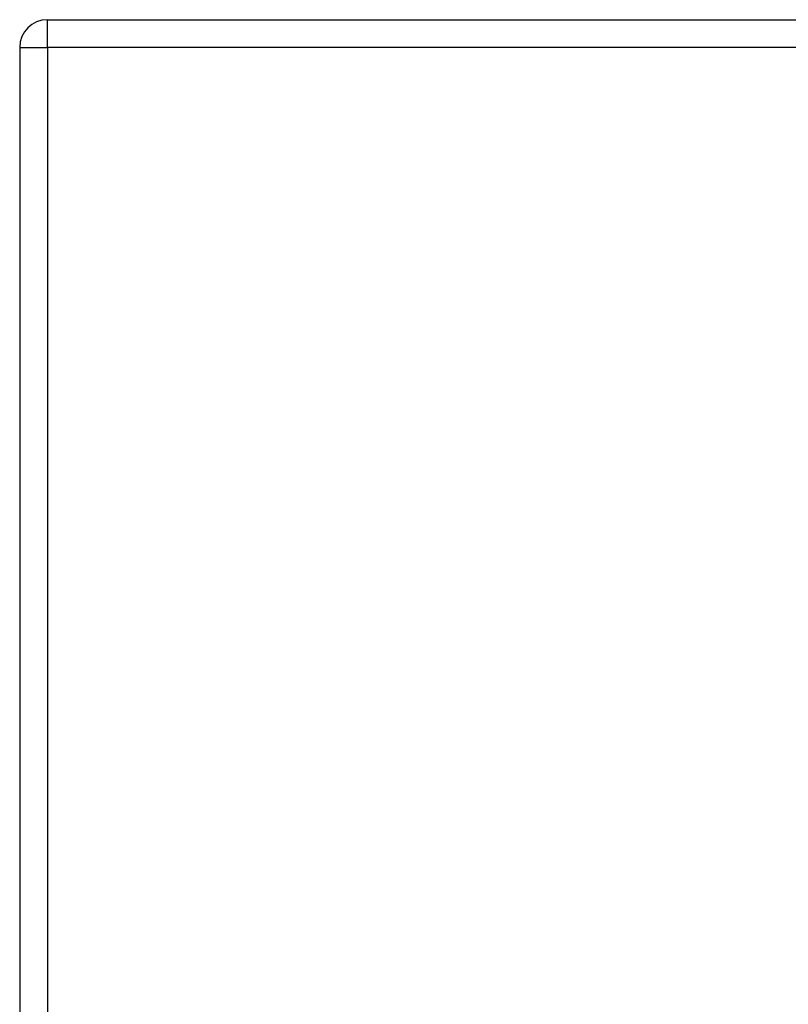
# Model space of a CAD drawing. Header units: inches. Extents: x 20 to 683, y 61 to 320.
# Tile 251 of 256: x 220.39 to 223.14, y 207.18 to 210.69. Entities that reach past the tile are written whole.
import ezdxf

# ---------------------------------------------------------------- set-up
doc = ezdxf.new("R2010")
doc.units = ezdxf.units.IN
doc.header["$MEASUREMENT"] = 0
doc.layers.add('Visible Edges(ANSI)', color=7, linetype='Continuous', lineweight=25)
doc.layers.add('Visible Tangent Edges(ANSI)', color=7, linetype='Continuous', lineweight=25)

msp = doc.modelspace()

# ---------------------------------------------------------------- linework, layer by layer
at = {"layer": 'Visible Edges(ANSI)'}
for p, q in [((220.4924, 210.6937), (292.0974, 210.6937)), ((220.3934, 210.5947), (220.3934, 180.8747))]:
    msp.add_line(p, q, dxfattribs=at)
msp.add_arc((220.4924, 210.5947), 0.099, 90, 180, dxfattribs=at)
at = {"layer": 'Visible Tangent Edges(ANSI)'}
for p, q in [((220.4924, 210.5947), (220.4924, 210.6937)), ((220.3934, 210.5947), (220.4924, 210.5947)), ((292.0974, 210.5947), (220.4924, 210.5947)), ((220.4924, 210.5947), (220.4924, 180.8747))]:
    msp.add_line(p, q, dxfattribs=at)

doc.saveas('drawing.dxf')
